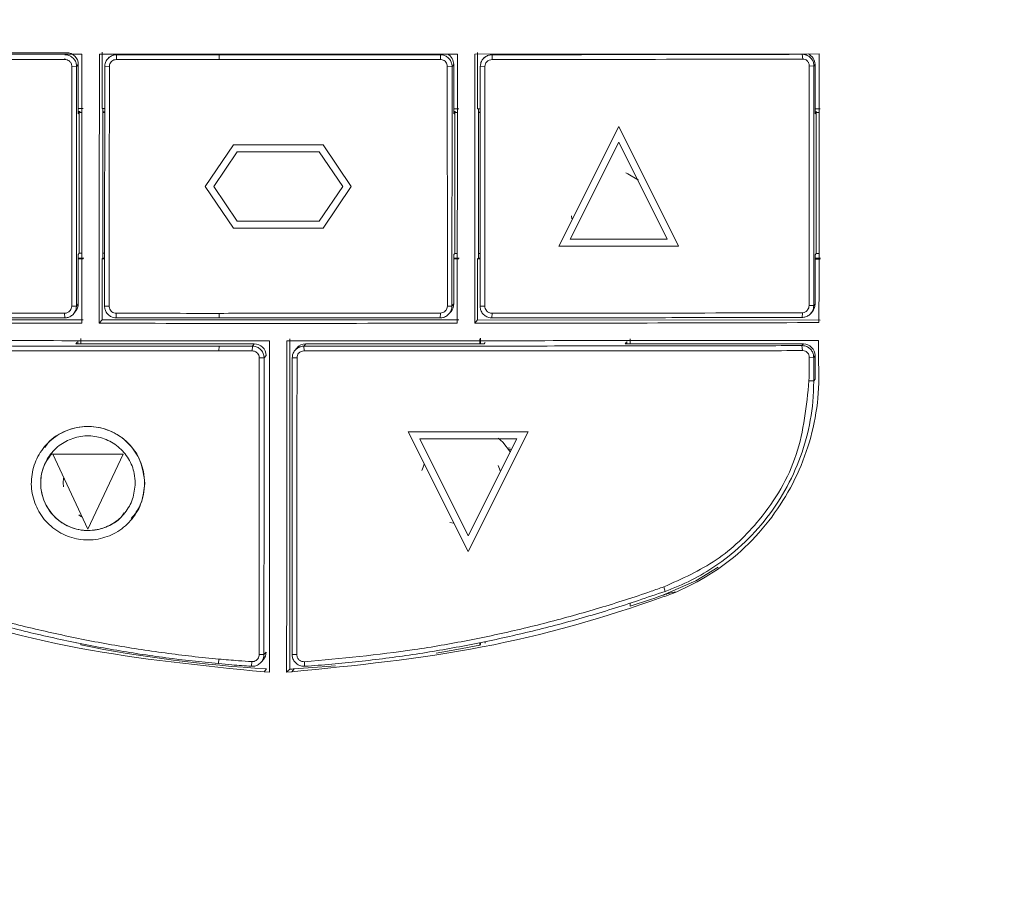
# Model space of a CAD drawing. Header units: millimetres. Extents: x 105 to 1419, y 95 to 961.
# Tile 21 of 43: x 259 to 301, y 627 to 664. Entities that reach past the tile are written whole.
import ezdxf

# ---------------------------------------------------------------- set-up
doc = ezdxf.new("R2010")
doc.units = ezdxf.units.MM
doc.header["$LTSCALE"] = 5

msp = doc.modelspace()

# ---------------------------------------------------------------- linework, layer by layer
at = {"color": 7, "linetype": 'Continuous', "lineweight": 15}
for p, q in [((247.726, 663.035), (260.924, 663.031)), ((277.579, 662.967), (262.324, 662.968)), ((262.438, 663.048), (262.438, 660.649)), ((263.053, 662.944), (263.046, 662.74)), ((267.432, 662.942), (267.429, 662.739)), ((276.862, 662.742), (276.854, 662.943)), ((292.992, 662.983), (278.327, 662.968)), ((278.437, 660.645), (278.437, 663.044)), ((279.056, 662.945), (279.066, 662.742)), ((292.298, 662.76), (292.272, 662.964)), ((260.844, 662.742), (260.846, 662.782)), ((261.424, 662.531), (261.354, 662.444)), ((261.424, 662.531), (261.424, 660.432)), ((262.736, 662.846), (262.665, 662.759)), ((277.423, 662.527), (277.354, 662.443)), ((277.423, 662.527), (277.423, 660.428)), ((278.735, 662.842), (278.668, 662.76)), ((292.821, 662.524), (292.773, 662.464)), ((292.821, 662.524), (292.821, 660.424)), ((261.354, 662.444), (261.151, 662.454)), ((262.75, 662.454), (262.553, 662.443)), ((277.354, 662.443), (277.15, 662.454)), ((278.752, 662.454), (278.555, 662.444)), ((292.773, 662.464), (292.571, 662.476)), ((261.638, 660.649), (261.424, 660.649)), ((261.503, 660.528), (261.424, 660.528)), ((261.424, 660.432), (261.469, 660.487)), ((261.469, 654.487), (261.469, 660.487)), ((261.578, 660.487), (261.469, 660.487)), ((262.438, 660.649), (262.551, 660.649)), ((262.475, 660.649), (262.475, 654.284)), ((262.551, 660.516), (262.475, 660.51)), ((262.551, 660.486), (262.475, 660.486)), ((277.423, 660.645), (277.637, 660.645)), ((277.501, 660.524), (277.423, 660.524)), ((277.423, 660.428), (277.468, 660.483)), ((277.468, 654.484), (277.468, 660.483)), ((277.578, 660.483), (277.468, 660.483)), ((278.437, 660.645), (278.553, 660.645)), ((278.473, 660.645), (278.473, 654.28)), ((278.553, 660.512), (278.473, 660.506)), ((278.553, 660.482), (278.473, 660.483)), ((292.821, 660.641), (293.035, 660.641)), ((292.9, 660.52), (292.821, 660.52)), ((292.821, 660.424), (292.866, 660.479)), ((292.866, 654.48), (292.866, 660.479)), ((292.991, 660.479), (292.866, 660.479)), ((284.454, 659.893), (281.897, 654.785)), ((284.455, 659.894), (284.454, 659.893)), ((287.003, 654.792), (284.454, 659.893)), ((284.455, 659.894), (287.005, 654.794)), ((284.453, 659.221), (282.383, 655.086)), ((282.385, 655.088), (284.455, 659.223)), ((286.517, 655.091), (284.453, 659.221)), ((268.035, 659.109), (266.834, 657.332)), ((268.194, 658.808), (267.196, 657.332)), ((268.196, 658.81), (267.197, 657.334)), ((268.037, 659.11), (268.035, 659.109)), ((271.856, 659.109), (268.035, 659.109)), ((271.857, 659.11), (268.037, 659.11)), ((271.696, 658.808), (268.194, 658.808)), ((272.692, 657.332), (271.696, 658.808)), ((271.857, 659.11), (271.856, 659.109)), ((273.054, 657.332), (271.856, 659.109)), ((273.056, 657.334), (271.857, 659.11)), ((266.834, 657.332), (268.032, 655.556)), ((267.197, 657.334), (267.196, 657.332)), ((267.196, 657.332), (268.192, 655.856)), ((267.197, 657.334), (268.193, 655.858)), ((271.694, 655.856), (272.692, 657.332)), ((271.853, 655.556), (273.054, 657.332)), ((271.854, 655.557), (273.056, 657.334)), ((273.056, 657.334), (273.054, 657.332)), ((268.193, 655.858), (268.192, 655.856)), ((268.192, 655.856), (271.694, 655.856)), ((268.193, 655.858), (271.695, 655.858)), ((282.454, 655.959), (282.436, 656.086)), ((268.032, 655.556), (271.853, 655.556)), ((271.854, 655.557), (271.853, 655.556)), ((286.517, 655.091), (282.383, 655.086)), ((282.385, 655.088), (282.383, 655.086)), ((282.385, 655.088), (286.519, 655.093)), ((287.003, 654.792), (281.897, 654.785)), ((287.005, 654.794), (287.003, 654.792)), ((261.469, 654.487), (261.424, 654.433)), ((261.424, 654.433), (261.424, 652.333)), ((261.424, 654.284), (261.658, 654.284)), ((261.424, 654.25), (261.638, 654.25)), ((261.469, 654.487), (261.575, 654.487)), ((262.438, 654.249), (262.475, 654.284)), ((262.438, 654.249), (262.438, 651.65)), ((262.546, 654.249), (262.438, 654.249)), ((262.475, 654.487), (262.546, 654.487)), ((262.475, 654.284), (262.546, 654.284)), ((277.468, 654.484), (277.423, 654.429)), ((277.423, 654.429), (277.423, 652.329)), ((277.423, 654.28), (277.656, 654.28)), ((277.637, 654.246), (277.423, 654.246)), ((277.468, 654.484), (277.575, 654.484)), ((278.437, 654.246), (278.473, 654.28)), ((278.437, 651.646), (278.437, 654.246)), ((278.548, 654.246), (278.437, 654.246)), ((278.473, 654.483), (278.548, 654.483)), ((278.473, 654.28), (278.548, 654.28)), ((292.866, 654.48), (292.821, 654.425)), ((292.821, 654.425), (292.821, 652.325)), ((292.821, 654.277), (293.054, 654.276)), ((293.035, 654.242), (292.821, 654.242)), ((292.866, 654.48), (292.988, 654.48)), ((261.143, 652.241), (261.345, 652.236)), ((261.233, 651.92), (261.312, 652.018)), ((261.345, 652.236), (261.424, 652.333)), ((262.545, 652.235), (262.742, 652.241)), ((277.153, 652.24), (277.346, 652.234)), ((277.234, 651.919), (277.311, 652.014)), ((277.346, 652.234), (277.423, 652.329)), ((278.547, 652.235), (278.744, 652.241)), ((292.563, 652.262), (292.765, 652.256)), ((292.652, 651.94), (292.709, 652.01)), ((292.765, 652.256), (292.821, 652.325)), ((247.04, 651.654), (261.638, 651.65)), ((260.845, 651.736), (260.836, 651.932)), ((262.315, 651.505), (262.438, 651.65)), ((262.438, 651.65), (277.637, 651.646)), ((263.037, 651.931), (263.044, 651.734)), ((267.423, 651.732), (267.421, 651.929)), ((276.846, 651.734), (276.853, 651.941)), ((278.318, 651.506), (278.437, 651.646)), ((278.437, 651.646), (293.035, 651.643)), ((279.056, 651.932), (279.047, 651.736)), ((292.264, 651.754), (292.286, 651.951)), ((261.538, 650.633), (261.538, 650.85)), ((270.437, 650.848), (270.437, 636.773)), ((278.537, 650.846), (278.537, 650.629)), ((278.565, 650.872), (278.565, 650.629)), ((284.936, 650.627), (284.936, 650.845)), ((292.964, 650.777), (292.964, 649.87)), ((261.369, 650.688), (261.324, 650.633)), ((261.324, 650.633), (268.924, 650.631)), ((261.403, 650.633), (261.403, 650.729)), ((267.422, 650.532), (267.42, 650.328)), ((268.841, 650.331), (268.842, 650.531)), ((268.842, 650.531), (268.924, 650.631)), ((270.735, 650.446), (270.654, 650.346)), ((271.123, 650.631), (271.042, 650.531)), ((271.042, 650.531), (271.043, 650.334)), ((271.123, 650.631), (278.723, 650.629)), ((278.723, 650.629), (278.767, 650.684)), ((284.767, 650.682), (284.722, 650.627)), ((284.722, 650.627), (292.321, 650.626)), ((284.8, 650.627), (284.8, 650.724)), ((292.263, 650.554), (292.321, 650.626)), ((292.289, 650.34), (292.263, 650.554)), ((269.342, 650.031), (269.136, 650.036)), ((269.424, 650.131), (269.342, 650.031)), ((270.746, 650.036), (270.542, 650.031)), ((292.571, 650.059), (292.763, 650.054)), ((292.821, 650.126), (292.763, 650.054)), ((292.821, 649.124), (292.821, 650.126)), ((292.758, 649.052), (292.561, 649.056)), ((292.763, 649.052), (292.821, 649.124)), ((275.488, 646.879), (280.591, 646.882)), ((275.489, 646.881), (275.488, 646.879)), ((275.488, 646.879), (278.037, 641.779)), ((280.593, 646.884), (275.489, 646.881)), ((275.973, 646.579), (280.105, 646.582)), ((275.973, 646.579), (278.038, 642.45)), ((278.039, 642.451), (275.975, 646.581)), ((278.037, 641.779), (280.591, 646.882)), ((278.038, 642.45), (280.105, 646.582)), ((280.593, 646.884), (278.039, 641.78)), ((280.593, 646.884), (280.591, 646.882)), ((279.862, 646.133), (279.761, 646.14)), ((260.34, 645.934), (260.339, 645.932)), ((261.837, 642.73), (260.339, 645.932)), ((263.337, 645.93), (260.339, 645.932)), ((263.339, 645.931), (260.34, 645.934)), ((263.337, 645.93), (261.837, 642.73)), ((263.339, 645.931), (261.838, 642.731)), ((263.339, 645.931), (263.337, 645.93)), ((261.556, 643.259), (261.445, 643.34)), ((263.707, 643.162), (263.708, 643.163)), ((277.407, 642.991), (277.261, 643.025)), ((261.838, 642.731), (261.837, 642.73)), ((278.039, 641.78), (278.037, 641.779)), ((286.427, 640.085), (286.376, 640.276)), ((284.936, 639.454), (284.936, 639.588)), ((261.369, 637.874), (261.369, 637.898)), ((261.388, 637.881), (261.389, 637.893)), ((261.538, 637.8), (261.538, 637.861)), ((278.537, 637.896), (278.537, 637.796)), ((278.565, 637.831), (278.537, 637.796)), ((278.565, 637.902), (278.565, 637.831)), ((278.767, 637.947), (278.767, 637.871)), ((269.136, 637.391), (269.337, 637.391)), ((269.337, 637.391), (269.424, 637.498)), ((270.537, 637.391), (270.735, 637.39)), ((267.414, 637.201), (267.399, 637.005)), ((268.803, 636.892), (268.816, 637.091)), ((269.225, 637.076), (269.312, 637.182)), ((271.059, 637.088), (271.07, 636.907)), ((269.345, 636.656), (269.448, 636.782)), ((269.567, 636.645), (269.345, 636.656)), ((270.524, 636.656), (270.303, 636.645)), ((270.627, 636.782), (270.524, 636.656))]:
    msp.add_line(p, q, dxfattribs=at)
at = {"color": 106, "linetype": 'Continuous', "lineweight": 15}
msp.add_line((279.719, 646.198), (279.821, 646.184), dxfattribs=at)
at = {"color": 7, "linetype": 'Continuous', "lineweight": 15, "flags": 128}
for points in [[(284.751, 657.912), (284.847, 657.876), (285.296, 657.604)], [(279.844, 646.013), (279.51, 646.439), (279.32, 646.609)], [(276.06, 645.23), (276.114, 645.38), (276.17, 645.502)], [(279.318, 645.447), (279.347, 645.38), (279.415, 645.185)], [(260.791, 644.537), (260.783, 644.711), (260.794, 644.914)], [(288.693, 641.116), (287.746, 640.54), (286.334, 639.922)], [(278.537, 637.796), (277.557, 637.61), (276.672, 637.457)], [(272.382, 636.912), (271.622, 636.849), (270.627, 636.782)]]:
    msp.add_lwpolyline(points, dxfattribs=at)
at = {"color": 7, "linetype": 'Continuous', "lineweight": 15}
for centre, radius, start, end in [((260.924, 662.531), 0.5, 0.0047, 89.9836), ((276.923, 662.527), 0.5, 0.0054, 62.8757), ((292.321, 662.524), 0.5, 0.0016, 66.6015), ((260.925, 652.333), 0.5, 320.8931, 359.9993), ((276.923, 652.329), 0.5, 320.8929, 359.9995), ((292.322, 652.325), 0.5, 320.8901, 0.0022), ((268.924, 650.131), 0.5, 0.003, 89.9862), ((271.123, 650.131), 0.5, 89.9824, 140.8898), ((292.321, 650.126), 0.5, 0.004, 89.9853), ((267.203, 694.728), 58.05, 287.78693, 289.24186), ((272.881, 694.683), 58.003, 258.72265, 266.6066), ((268.924, 637.498), 0.5, 320.893, 359.9995), ((270.041, 646.747), 9.982, 272.2777, 273.3668)]:
    msp.add_arc(centre, radius, start, end, dxfattribs=at)
msp.add_ellipse((268.758, 645.189), major_axis=(41.695, 40.273), ratio=0.12496, start_param=4.629069, end_param=4.632283, dxfattribs=at)
for points, knots in [([(209.998, 807.264), (209.998, 767.933), (209.998, 711.296), (209.998, 647.043), (209.998, 621.126), (209.998, 611.516), (209.998, 608.525), (209.998, 605.531), (209.997, 602.531), (210.001, 599.485), (211.248, 596.25), (213.474, 593.286), (215.643, 589.93), (217.859, 586.642), (219.712, 583.839), (221.286, 581.52), (222.564, 579.464), (224.551, 577.275), (227.403, 575.756), (230.357, 575.34), (232.853, 575.42), (235.134, 575.401), (240.531, 575.411), (248.988, 575.402), (260.582, 575.406), (272.191, 575.403), (283.917, 575.41), (295.834, 575.384), (304.768, 575.457), (311.122, 575.359), (314.49, 576.571), (317.076, 578.882), (318.593, 581.354), (319.978, 583.387), (321.273, 585.338), (322.608, 587.335), (323.991, 589.412), (325.451, 591.589), (326.912, 593.822), (328.552, 596.107), (329.885, 598.867), (330.876, 626.155), (329.328, 695.207), (329.738, 763.725), (329.998, 807.264)], [0, 0, 0, 0, 0.210693, 0.303394, 0.344186, 0.349529, 0.354871, 0.360213, 0.365556, 0.370983, 0.376371, 0.383753, 0.390783, 0.397775, 0.404988, 0.40878, 0.412789, 0.417945, 0.424439, 0.429606, 0.433738, 0.437806, 0.441821, 0.462638, 0.483084, 0.503898, 0.524796, 0.545874, 0.567667, 0.572739, 0.579753, 0.586225, 0.590909, 0.595245, 0.599402, 0.603452, 0.60811, 0.612766, 0.617496, 0.622393, 0.627865, 0.633556, 0.767142, 1, 1, 1, 1]), ([(327.454, 806.759), (327.442, 791.642), (327.418, 761.409), (327.431, 716.008), (327.319, 670.569), (327.649, 634.099), (327.193, 611.595), (327.553, 603.21), (327.474, 600.186), (326.452, 597.7), (325.136, 595.778), (322.327, 591.824), (319.143, 587.052), (316.103, 582.123), (313.933, 579.517), (311.611, 578.297), (306.386, 577.875), (295.042, 578.332), (277.459, 578.069), (257.819, 578.18), (242.984, 578.078), (234.555, 578.167), (231.107, 578.067), (229.041, 578.18), (226.857, 579.006), (224.387, 581.198), (222.235, 584.63), (219.564, 588.951), (216.437, 593.315), (213.692, 597.073), (212.297, 601.232), (212.442, 605.362), (212.913, 621.366), (212.443, 649.051), (212.63, 688.204), (212.574, 727.746), (212.571, 767.268), (212.552, 793.595), (212.542, 806.759)], [0, 0, 0, 0, 0.082469, 0.164937, 0.247406, 0.329874, 0.363611, 0.369672, 0.375674, 0.379842, 0.38409, 0.388344, 0.406253, 0.415289, 0.419902, 0.424528, 0.429085, 0.448203, 0.486447, 0.52469, 0.555112, 0.567209, 0.570564, 0.573901, 0.578426, 0.582953, 0.591628, 0.600328, 0.610631, 0.620907, 0.625421, 0.634229, 0.643078, 0.712831, 0.784598, 0.856365, 0.928182, 1, 1, 1, 1]), ([(212.684, 806.77), (212.693, 793.607), (212.711, 767.279), (212.73, 727.754), (212.721, 688.216), (212.78, 649.034), (212.614, 621.424), (212.753, 606.169), (212.652, 602.94), (212.664, 600.491), (213.496, 598.017), (215.034, 595.786), (217.206, 592.703), (219.614, 588.989), (222.033, 585.459), (223.729, 582.766), (225.062, 580.747), (226.937, 579.148), (229.072, 578.313), (231.117, 578.25), (234.553, 578.281), (242.981, 578.263), (257.816, 578.313), (277.459, 578.224), (295.044, 578.48), (306.375, 578.026), (311.569, 578.442), (313.845, 579.639), (315.993, 582.219), (319.013, 587.143), (322.471, 592.169), (325.272, 596.332), (326.52, 598.274), (327.169, 599.878), (327.308, 601.562), (327.264, 603.763), (327.309, 611.623), (327.233, 634.077), (327.274, 670.58), (327.262, 716.009), (327.282, 761.417), (327.301, 791.651), (327.311, 806.77)], [0, 0, 0, 0, 0.071874, 0.14376, 0.215583, 0.287419, 0.357232, 0.366043, 0.370461, 0.37486, 0.379286, 0.38442, 0.389567, 0.399852, 0.408528, 0.412874, 0.417209, 0.421647, 0.426086, 0.429388, 0.432729, 0.444836, 0.475287, 0.513561, 0.551847, 0.570983, 0.575461, 0.579998, 0.584525, 0.593569, 0.611495, 0.617739, 0.620915, 0.624066, 0.627042, 0.630039, 0.636072, 0.669839, 0.75237, 0.834919, 0.91745, 1, 1, 1, 1]), ([(217.672, 569.441), (218.238, 568.751), (219.37, 567.371), (221.413, 566.359), (223.572, 565.87), (225.797, 565.848), (251.927, 566.544), (279.698, 566.243), (308.933, 565.811), (313.999, 565.731), (317.5, 566.048), (319.437, 566.656), (321.769, 568.481), (323.66, 571.046), (325.452, 573.955), (329.53, 580.463), (333.682, 586.731), (337.942, 592.664), (339.177, 594.609), (340.169, 597.662), (340.669, 601.819), (340.614, 607.535), (340.128, 613.26), (339.188, 641.501), (340.441, 705.688), (340.132, 767.941), (339.944, 805.781)], [0, 0, 0, 0, 0.007613, 0.0152242, 0.0190093, 0.0266047, 0.0342304, 0.2440015, 0.2648771, 0.2857322, 0.2874505, 0.2951005, 0.3027508, 0.3125214, 0.3223529, 0.3321867, 0.37862, 0.3869282, 0.3951792, 0.3982411, 0.4144884, 0.4308855, 0.4474514, 0.4639305, 0.6741563, 1, 1, 1, 1]), ([(261.579, 662.969), (261.57, 662.969), (256.687, 662.972), (251.802, 662.976), (246.952, 662.985), (246.945, 662.985)], [0, 0, 0, 0, 0.001844, 0.99845, 1, 1, 1, 1]), ([(261.354, 662.444), (261.349, 662.495), (261.34, 662.601), (261.262, 662.749), (261.14, 662.867), (260.996, 662.934), (260.897, 662.942), (260.854, 662.945)], [0, 0, 0, 0, 0.192778, 0.406451, 0.621916, 0.83741, 1, 1, 1, 1]), ([(261.579, 662.969), (261.578, 661.058), (261.576, 657.237), (261.575, 653.416), (261.574, 651.506)], [0, 0, 0, 0, 0.499996, 1, 1, 1, 1]), ([(262.315, 651.505), (262.316, 653.411), (262.319, 657.232), (262.323, 661.053), (262.324, 662.968)], [0, 0, 0, 0, 0.498813, 1, 1, 1, 1]), ([(263.053, 662.944), (263.003, 662.939), (262.897, 662.93), (262.75, 662.852), (262.632, 662.73), (262.564, 662.586), (262.556, 662.487), (262.553, 662.443)], [0, 0, 0, 0, 0.191568, 0.405493, 0.619773, 0.834436, 1, 1, 1, 1]), ([(263.053, 662.944), (263.249, 662.944), (263.835, 662.943), (264.812, 662.943), (266.076, 662.942), (266.95, 662.942), (267.432, 662.942)], [0, 0, 0, 0, 0.133871, 0.401614, 0.669356, 1, 1, 1, 1]), ([(267.432, 662.942), (267.627, 662.942), (268.603, 662.941), (270.359, 662.941), (272.612, 662.942), (274.778, 662.942), (276.162, 662.943), (276.854, 662.943)], [0, 0, 0, 0, 0.062114, 0.310574, 0.559033, 0.779503, 1, 1, 1, 1]), ([(277.354, 662.443), (277.35, 662.493), (277.341, 662.599), (277.264, 662.747), (277.141, 662.864), (276.997, 662.933), (276.898, 662.94), (276.854, 662.943)], [0, 0, 0, 0, 0.190775, 0.405499, 0.620047, 0.83444, 1, 1, 1, 1]), ([(277.579, 662.967), (277.578, 661.053), (277.577, 657.232), (277.575, 653.412), (277.574, 651.506)], [0, 0, 0, 0, 0.501152, 1, 1, 1, 1]), ([(278.318, 651.506), (278.319, 653.412), (278.322, 657.233), (278.326, 661.053), (278.327, 662.968)], [0, 0, 0, 0, 0.498869, 1, 1, 1, 1]), ([(279.056, 662.945), (279.005, 662.94), (278.899, 662.931), (278.751, 662.853), (278.634, 662.73), (278.566, 662.586), (278.558, 662.487), (278.555, 662.444)], [0, 0, 0, 0, 0.193438, 0.406444, 0.621123, 0.83722, 1, 1, 1, 1]), ([(279.056, 662.945), (279.251, 662.945), (280.228, 662.946), (281.594, 662.947), (283.544, 662.949), (285.104, 662.951), (286.662, 662.954), (288.183, 662.956), (290.053, 662.959), (291.533, 662.962), (292.272, 662.964)], [0, 0, 0, 0, 0.044214, 0.221073, 0.309502, 0.486362, 0.57479, 0.663219, 0.831597, 1, 1, 1, 1]), ([(292.773, 662.464), (292.768, 662.515), (292.759, 662.623), (292.68, 662.77), (292.557, 662.886), (292.414, 662.953), (292.315, 662.96), (292.272, 662.964)], [0, 0, 0, 0, 0.196005, 0.408937, 0.622244, 0.836507, 1, 1, 1, 1]), ([(292.992, 662.983), (292.991, 661.071), (292.989, 657.255), (292.988, 653.438), (292.987, 651.534)], [0, 0, 0, 0, 0.500879, 1, 1, 1, 1]), ([(247.643, 662.761), (250.102, 662.756), (254.494, 662.748), (258.904, 662.744), (260.844, 662.742)], [0, 0, 0, 0, 0.559998, 1, 1, 1, 1]), ([(261.151, 662.454), (261.144, 662.498), (261.131, 662.585), (261.047, 662.679), (260.947, 662.732), (260.878, 662.739), (260.844, 662.742)], [0, 0, 0, 0, 0.279399, 0.558671, 0.779185, 1, 1, 1, 1]), ([(263.046, 662.74), (263.012, 662.737), (262.944, 662.73), (262.855, 662.679), (262.788, 662.604), (262.755, 662.524), (262.752, 662.473), (262.751, 662.454)], [0, 0, 0, 0, 0.221882, 0.443943, 0.662343, 0.876084, 1, 1, 1, 1]), ([(263.046, 662.74), (263.241, 662.74), (263.827, 662.74), (264.804, 662.74), (266.07, 662.739), (266.945, 662.739), (267.429, 662.739)], [0, 0, 0, 0, 0.133724, 0.4011728, 0.6686217, 1, 1, 1, 1]), ([(267.429, 662.739), (267.624, 662.739), (268.6, 662.738), (270.66, 662.738), (273.609, 662.741), (275.778, 662.741), (276.862, 662.742)], [0, 0, 0, 0, 0.062046, 0.310233, 0.655069, 1, 1, 1, 1]), ([(277.149, 662.454), (277.146, 662.487), (277.14, 662.551), (277.09, 662.637), (277.017, 662.702), (276.937, 662.737), (276.883, 662.74), (276.862, 662.742)], [0, 0, 0, 0, 0.2147208, 0.429531, 0.6437646, 0.8575524, 1, 1, 1, 1]), ([(279.066, 662.742), (279.022, 662.737), (278.934, 662.726), (278.831, 662.653), (278.766, 662.557), (278.757, 662.488), (278.752, 662.454)], [0, 0, 0, 0, 0.280348, 0.559661, 0.779775, 1, 1, 1, 1]), ([(279.066, 662.742), (281.541, 662.744), (285.961, 662.748), (290.361, 662.757), (292.298, 662.76)], [0, 0, 0, 0, 0.55999, 1, 1, 1, 1]), ([(292.571, 662.476), (292.566, 662.517), (292.557, 662.599), (292.485, 662.693), (292.394, 662.75), (292.33, 662.757), (292.298, 662.76)], [0, 0, 0, 0, 0.279703, 0.559232, 0.77953, 1, 1, 1, 1]), ([(261.151, 662.454), (261.15, 661.297), (261.148, 659.392), (261.146, 656.736), (261.144, 654.489), (261.143, 652.991), (261.143, 652.241)], [0, 0, 0, 0, 0.34, 0.559999, 0.779999, 1, 1, 1, 1]), ([(261.354, 662.444), (261.353, 662.258), (261.353, 661.329), (261.351, 659.163), (261.348, 655.946), (261.346, 653.473), (261.345, 652.236)], [0, 0, 0, 0, 0.054672, 0.273355, 0.636665, 1, 1, 1, 1]), ([(262.545, 652.235), (262.545, 652.426), (262.546, 653.381), (262.547, 655.56), (262.549, 658.16), (262.551, 660.608), (262.552, 661.832), (262.553, 662.443)], [0, 0, 0, 0, 0.056114, 0.280573, 0.640274, 0.820136, 1, 1, 1, 1]), ([(262.742, 652.241), (262.742, 652.432), (262.742, 653.387), (262.745, 655.567), (262.747, 658.781), (262.749, 661.23), (262.751, 662.454)], [0, 0, 0, 0, 0.056089, 0.280445, 0.640211, 1, 1, 1, 1]), ([(277.149, 662.454), (277.149, 662.259), (277.149, 661.284), (277.149, 659.094), (277.152, 655.885), (277.152, 653.455), (277.152, 652.24)], [0, 0, 0, 0, 0.057328, 0.286638, 0.643307, 1, 1, 1, 1]), ([(277.354, 662.443), (277.354, 662.248), (277.353, 661.273), (277.351, 659.084), (277.348, 655.876), (277.347, 653.448), (277.346, 652.234)], [0, 0, 0, 0, 0.057354, 0.28677, 0.643372, 1, 1, 1, 1]), ([(278.547, 652.235), (278.547, 652.419), (278.548, 653.336), (278.549, 655.497), (278.552, 658.717), (278.554, 661.202), (278.555, 662.444)], [0, 0, 0, 0, 0.053891, 0.269458, 0.634717, 1, 1, 1, 1]), ([(278.744, 652.241), (278.745, 653.399), (278.746, 655.306), (278.748, 657.961), (278.75, 660.208), (278.752, 661.705), (278.752, 662.454)], [0, 0, 0, 0, 0.339999, 0.559999, 0.779999, 1, 1, 1, 1]), ([(292.571, 662.476), (292.569, 660.57), (292.566, 657.166), (292.564, 653.76), (292.563, 652.262)], [0, 0, 0, 0, 0.560001, 1, 1, 1, 1]), ([(292.773, 662.464), (292.773, 662.263), (292.772, 661.259), (292.77, 659.451), (292.768, 657.046), (292.766, 654.648), (292.765, 653.053), (292.765, 652.256)], [0, 0, 0, 0, 0.059057, 0.295287, 0.531516, 0.765754, 1, 1, 1, 1]), ([(260.836, 651.932), (260.881, 651.938), (260.972, 651.95), (261.072, 652.033), (261.132, 652.135), (261.139, 652.206), (261.143, 652.241)], [0, 0, 0, 0, 0.279644, 0.559263, 0.779627, 1, 1, 1, 1]), ([(260.845, 651.736), (260.894, 651.74), (260.998, 651.749), (261.144, 651.824), (261.263, 651.945), (261.334, 652.09), (261.342, 652.191), (261.345, 652.236)], [0, 0, 0, 0, 0.184515, 0.3990263, 0.6134648, 0.827983, 1, 1, 1, 1]), ([(262.545, 652.235), (262.549, 652.185), (262.558, 652.08), (262.635, 651.932), (262.757, 651.814), (262.901, 651.745), (263.001, 651.738), (263.044, 651.734)], [0, 0, 0, 0, 0.189402, 0.403725, 0.618615, 0.833745, 1, 1, 1, 1]), ([(263.037, 651.931), (263.005, 651.934), (262.941, 651.941), (262.856, 651.991), (262.789, 652.065), (262.749, 652.152), (262.744, 652.214), (262.742, 652.241)], [0, 0, 0, 0, 0.202405, 0.404682, 0.611178, 0.828122, 1, 1, 1, 1]), ([(276.846, 651.734), (276.896, 651.739), (277.002, 651.748), (277.149, 651.825), (277.267, 651.948), (277.335, 652.092), (277.343, 652.191), (277.346, 652.234)], [0, 0, 0, 0, 0.191246, 0.405918, 0.620723, 0.835544, 1, 1, 1, 1]), ([(276.853, 651.941), (276.887, 651.945), (276.955, 651.952), (277.045, 652.004), (277.113, 652.081), (277.147, 652.165), (277.151, 652.219), (277.152, 652.24)], [0, 0, 0, 0, 0.2169924, 0.4337529, 0.6523186, 0.863793, 1, 1, 1, 1]), ([(278.547, 652.235), (278.551, 652.187), (278.56, 652.083), (278.634, 651.937), (278.755, 651.818), (278.9, 651.747), (279.002, 651.739), (279.047, 651.736)], [0, 0, 0, 0, 0.18357, 0.398033, 0.612325, 0.826741, 1, 1, 1, 1]), ([(279.056, 651.932), (279.01, 651.938), (278.919, 651.949), (278.817, 652.031), (278.755, 652.133), (278.748, 652.205), (278.744, 652.241)], [0, 0, 0, 0, 0.279736, 0.55937, 0.779679, 1, 1, 1, 1]), ([(292.264, 651.754), (292.315, 651.759), (292.423, 651.769), (292.572, 651.849), (292.689, 651.974), (292.755, 652.118), (292.762, 652.215), (292.765, 652.256)], [0, 0, 0, 0, 0.197939, 0.412004, 0.629589, 0.845881, 1, 1, 1, 1]), ([(292.286, 651.951), (292.329, 651.959), (292.414, 651.974), (292.503, 652.061), (292.554, 652.16), (292.56, 652.228), (292.563, 652.262)], [0, 0, 0, 0, 0.27973, 0.558634, 0.778862, 1, 1, 1, 1]), ([(260.836, 651.932), (258.367, 651.935), (253.958, 651.939), (249.568, 651.948), (247.637, 651.951)], [0, 0, 0, 0, 0.5599908, 1, 1, 1, 1]), ([(260.845, 651.736), (260.661, 651.736), (259.74, 651.737), (258.451, 651.738), (256.61, 651.74), (255.139, 651.742), (253.301, 651.745), (251.831, 651.747), (250.279, 651.75), (249.011, 651.752), (248.11, 651.754), (247.659, 651.755)], [0, 0, 0, 0, 0.041811, 0.209059, 0.292682, 0.459929, 0.543552, 0.7108, 0.794423, 0.897209, 1, 1, 1, 1]), ([(267.421, 651.929), (267.236, 651.929), (266.315, 651.929), (264.853, 651.929), (263.577, 651.931), (263.037, 651.931)], [0, 0, 0, 0, 0.12611, 0.630556, 1, 1, 1, 1]), ([(267.423, 651.732), (267.239, 651.732), (266.317, 651.733), (264.858, 651.733), (263.583, 651.734), (263.044, 651.734)], [0, 0, 0, 0, 0.126235, 0.631181, 1, 1, 1, 1]), ([(276.853, 651.941), (276.659, 651.941), (275.691, 651.939), (273.636, 651.936), (270.685, 651.931), (268.509, 651.929), (267.421, 651.929)], [0, 0, 0, 0, 0.0615919, 0.3079633, 0.6539308, 1, 1, 1, 1]), ([(276.846, 651.734), (276.652, 651.734), (275.684, 651.733), (273.942, 651.733), (270.994, 651.732), (268.821, 651.732), (267.423, 651.732)], [0, 0, 0, 0, 0.061655, 0.308279, 0.554903, 1, 1, 1, 1]), ([(292.264, 651.754), (292.217, 651.754), (292.125, 651.754), (291.848, 651.753), (290.88, 651.752), (289.587, 651.749), (287.738, 651.746), (286.258, 651.744), (284.406, 651.741), (282.923, 651.739), (281.412, 651.738), (280.244, 651.737), (279.446, 651.736), (279.047, 651.736)], [0, 0, 0, 0, 0.010505, 0.021009, 0.063026, 0.231098, 0.315132, 0.483203, 0.567237, 0.735308, 0.819342, 0.909669, 1, 1, 1, 1]), ([(292.286, 651.951), (289.822, 651.946), (285.421, 651.938), (281.001, 651.934), (279.056, 651.932)], [0, 0, 0, 0, 0.559997, 1, 1, 1, 1]), ([(261.574, 651.506), (259.128, 651.508), (254.236, 651.514), (249.369, 651.525), (246.935, 651.531)], [0, 0, 0, 0, 0.500152, 1, 1, 1, 1]), ([(277.574, 651.506), (275.031, 651.504), (269.945, 651.5), (264.858, 651.503), (262.315, 651.505)], [0, 0, 0, 0, 0.49997, 1, 1, 1, 1]), ([(292.987, 651.534), (290.549, 651.528), (285.671, 651.515), (280.77, 651.509), (278.318, 651.506)], [0, 0, 0, 0, 0.499787, 1, 1, 1, 1]), ([(246.935, 650.78), (250.701, 650.775), (258.226, 650.764), (265.793, 650.762), (269.572, 650.761)], [0, 0, 0, 0, 0.500554, 1, 1, 1, 1]), ([(269.572, 650.761), (269.571, 648.404), (269.569, 643.698), (269.568, 638.993), (269.567, 636.645)], [0, 0, 0, 0, 0.501011, 1, 1, 1, 1]), ([(270.303, 636.645), (270.304, 638.993), (270.307, 643.698), (270.311, 648.404), (270.313, 650.761)], [0, 0, 0, 0, 0.498993, 1, 1, 1, 1]), ([(270.313, 650.761), (274.098, 650.761), (281.67, 650.763), (289.199, 650.772), (292.964, 650.777)], [0, 0, 0, 0, 0.499998, 1, 1, 1, 1]), ([(247.634, 650.35), (247.826, 650.35), (248.784, 650.349), (252.814, 650.342), (259.216, 650.331), (264.862, 650.329), (267.42, 650.328)], [0, 0, 0, 0, 0.0291902, 0.1459514, 0.6131291, 1, 1, 1, 1]), ([(247.659, 650.554), (247.85, 650.554), (248.809, 650.552), (250.536, 650.548), (253.609, 650.543), (256.688, 650.539), (259.771, 650.536), (262.085, 650.534), (264.635, 650.532), (266.415, 650.532), (267.422, 650.532)], [0, 0, 0, 0, 0.029221, 0.146103, 0.262985, 0.496764, 0.613646, 0.730529, 0.847411, 1, 1, 1, 1]), ([(267.42, 650.328), (267.612, 650.328), (267.945, 650.328), (268.419, 650.33), (268.7, 650.33), (268.841, 650.33)], [0, 0, 0, 0, 0.40643, 0.703214, 1, 1, 1, 1]), ([(267.422, 650.532), (267.615, 650.531), (267.948, 650.531), (268.421, 650.531), (268.702, 650.531), (268.842, 650.531)], [0, 0, 0, 0, 0.406863, 0.70343, 1, 1, 1, 1]), ([(268.841, 650.33), (268.874, 650.327), (268.941, 650.32), (269.029, 650.269), (269.095, 650.194), (269.13, 650.112), (269.134, 650.058), (269.135, 650.036)], [0, 0, 0, 0, 0.215676, 0.431294, 0.647273, 0.85783, 1, 1, 1, 1]), ([(269.342, 650.031), (269.338, 650.081), (269.328, 650.188), (269.251, 650.335), (269.128, 650.453), (268.984, 650.52), (268.885, 650.528), (268.842, 650.531)], [0, 0, 0, 0, 0.192168, 0.406937, 0.621496, 0.836172, 1, 1, 1, 1]), ([(271.042, 650.531), (270.992, 650.527), (270.886, 650.517), (270.739, 650.44), (270.621, 650.317), (270.553, 650.173), (270.546, 650.074), (270.542, 650.031)], [0, 0, 0, 0, 0.1914391, 0.4060359, 0.620692, 0.8354106, 1, 1, 1, 1]), ([(271.043, 650.334), (271, 650.328), (270.912, 650.317), (270.814, 650.237), (270.757, 650.139), (270.749, 650.07), (270.746, 650.036)], [0, 0, 0, 0, 0.2795105, 0.5593264, 0.7797566, 1, 1, 1, 1]), ([(271.042, 650.531), (271.246, 650.531), (272.263, 650.531), (274.906, 650.532), (278.159, 650.534), (281.408, 650.537), (283.844, 650.54), (286.276, 650.543), (289.084, 650.548), (291.078, 650.551), (292.263, 650.554)], [0, 0, 0, 0, 0.028681, 0.143407, 0.372874, 0.4876, 0.602326, 0.717052, 0.831778, 1, 1, 1, 1]), ([(271.043, 650.334), (271.247, 650.334), (272.264, 650.334), (274.907, 650.333), (278.16, 650.332), (281.41, 650.332), (283.845, 650.332), (286.278, 650.332), (289.094, 650.335), (291.096, 650.338), (292.289, 650.34)], [0, 0, 0, 0, 0.028649, 0.143246, 0.372454, 0.487051, 0.601648, 0.716245, 0.830842, 1, 1, 1, 1]), ([(292.763, 650.054), (292.759, 650.106), (292.749, 650.214), (292.669, 650.362), (292.546, 650.478), (292.403, 650.544), (292.305, 650.551), (292.263, 650.554)], [0, 0, 0, 0, 0.197711, 0.411561, 0.625334, 0.839867, 1, 1, 1, 1]), ([(292.289, 650.34), (292.33, 650.335), (292.412, 650.324), (292.505, 650.25), (292.561, 650.157), (292.568, 650.092), (292.571, 650.059)], [0, 0, 0, 0, 0.279755, 0.559212, 0.779847, 1, 1, 1, 1]), ([(269.135, 650.036), (269.135, 649.843), (269.136, 648.88), (269.135, 646.29), (269.136, 642.268), (269.136, 639.016), (269.136, 637.391)], [0, 0, 0, 0, 0.045738, 0.2286909, 0.6143228, 1, 1, 1, 1]), ([(269.342, 650.031), (269.342, 649.838), (269.341, 648.874), (269.341, 647.525), (269.34, 645.983), (269.339, 644.441), (269.339, 642.898), (269.338, 641.081), (269.338, 639.373), (269.337, 638.052), (269.337, 637.391)], [0, 0, 0, 0, 0.045759, 0.228793, 0.32031, 0.411827, 0.594862, 0.686379, 0.843188, 1, 1, 1, 1]), ([(270.537, 637.391), (270.537, 637.584), (270.538, 638.548), (270.538, 639.897), (270.538, 641.439), (270.539, 642.981), (270.54, 644.523), (270.54, 646.341), (270.541, 648.048), (270.542, 649.37), (270.542, 650.031)], [0, 0, 0, 0, 0.045747, 0.228736, 0.320231, 0.411725, 0.594715, 0.686209, 0.843103, 1, 1, 1, 1]), ([(270.735, 637.39), (270.737, 639.751), (270.74, 643.967), (270.744, 648.181), (270.746, 650.036)], [0, 0, 0, 0, 0.559997, 1, 1, 1, 1]), ([(292.561, 649.056), (292.563, 649.244), (292.567, 649.578), (292.57, 649.912), (292.571, 650.059)], [0, 0, 0, 0, 0.560001, 1, 1, 1, 1]), ([(292.763, 650.054), (292.763, 649.953), (292.763, 649.751), (292.763, 649.417), (292.763, 649.184), (292.763, 649.052)], [0, 0, 0, 0, 0.30254, 0.605083, 1, 1, 1, 1]), ([(292.964, 649.87), (292.971, 649.706), (293.027, 648.417), (292.626, 645.978), (290.981, 642.954), (288.886, 641.019), (287.394, 640.286), (286.931, 640.058)], [0, 0, 0, 0, 0.040209, 0.315992, 0.591696, 0.873089, 1, 1, 1, 1]), ([(292.561, 649.056), (292.454, 647.986), (292.24, 645.844), (290.683, 643.227), (288.682, 641.307), (287.145, 640.62), (286.376, 640.276)], [0, 0, 0, 0, 0.2796883, 0.5594722, 0.7797255, 1, 1, 1, 1]), ([(286.427, 640.085), (286.615, 640.156), (287.565, 640.515), (288.909, 641.321), (290.289, 642.593), (291.265, 643.853), (292.269, 645.725), (292.728, 647.533), (292.758, 648.824), (292.763, 649.052)], [0, 0, 0, 0, 0.051918, 0.261194, 0.397348, 0.533274, 0.668742, 0.941579, 1, 1, 1, 1]), ([(264.253, 644.691), (264.225, 644.418), (264.169, 643.874), (263.752, 643.145), (263.135, 642.601), (262.367, 642.288), (261.545, 642.246), (260.751, 642.486), (260.081, 642.965), (259.612, 643.649), (259.387, 644.447), (259.448, 645.27), (259.774, 646.033), (260.33, 646.641), (261.063, 647.027), (261.876, 647.158), (262.688, 647), (263.408, 646.591), (263.942, 645.962), (264.214, 645.292), (264.242, 644.858), (264.253, 644.691)], [0, 0, 0, 0, 0.053865, 0.107684, 0.162009, 0.214504, 0.269567, 0.322114, 0.376545, 0.430101, 0.483746, 0.538118, 0.590665, 0.645707, 0.698147, 0.752582, 0.805969, 0.859612, 0.913985, 0.966853, 1, 1, 1, 1]), ([(264.254, 644.692), (264.217, 645.009), (264.142, 645.642), (263.587, 646.449), (262.788, 646.981), (261.834, 647.179), (260.906, 646.97), (260.248, 646.61), (260.042, 646.275), (260.001, 646.208)], [0, 0, 0, 0, 0.160571, 0.32027, 0.479912, 0.640303, 0.800692, 0.960235, 1, 1, 1, 1]), ([(263.853, 644.691), (263.83, 644.464), (263.783, 644.009), (263.435, 643.401), (262.92, 642.948), (262.279, 642.686), (261.594, 642.651), (260.931, 642.851), (260.371, 643.251), (259.981, 643.822), (259.793, 644.487), (259.844, 645.174), (260.116, 645.811), (260.579, 646.318), (261.191, 646.641), (261.869, 646.749), (262.547, 646.618), (263.148, 646.276), (263.593, 645.752), (263.821, 645.192), (263.844, 644.83), (263.853, 644.691)], [0, 0, 0, 0, 0.053862, 0.107678, 0.162001, 0.214495, 0.269561, 0.322113, 0.376547, 0.430099, 0.483738, 0.538112, 0.590664, 0.645711, 0.69815, 0.752581, 0.805966, 0.85961, 0.913986, 0.966858, 1, 1, 1, 1]), ([(263.374, 643.433), (263.339, 643.376), (263.166, 643.094), (262.615, 642.794), (261.842, 642.62), (261.048, 642.786), (260.376, 643.23), (259.93, 643.906), (259.775, 644.691), (259.902, 645.432), (260.184, 645.8), (260.305, 645.957)], [0, 0, 0, 0, 0.031877, 0.156712, 0.281538, 0.406151, 0.531462, 0.656772, 0.781413, 0.906268, 1, 1, 1, 1]), ([(263.679, 643.183), (263.826, 643.37), (264.172, 643.809), (264.224, 644.37), (264.254, 644.692)], [0, 0, 0, 0, 0.42524, 1, 1, 1, 1]), ([(267.414, 637.201), (267.223, 637.219), (266.266, 637.311), (264.549, 637.525), (262.652, 637.837), (260.767, 638.208), (259.268, 638.549), (257.433, 639.026), (255.632, 639.547), (254.224, 640.032), (253.519, 640.275)], [0, 0, 0, 0, 0.040367, 0.201868, 0.363368, 0.444105, 0.605605, 0.686341, 0.843041, 1, 1, 1, 1]), ([(286.376, 640.276), (286.195, 640.213), (285.288, 639.893), (283.639, 639.363), (281.413, 638.743), (279.538, 638.3), (277.649, 637.916), (274.961, 637.443), (272.625, 637.231), (271.059, 637.088)], [0, 0, 0, 0, 0.036828, 0.184167, 0.331507, 0.478848, 0.552506, 0.699847, 1, 1, 1, 1]), ([(269.345, 636.656), (266.704, 636.918), (261.365, 637.448), (255.917, 638.989), (253.119, 640.002), (252.856, 640.098)], [0, 0, 0, 0, 0.469995, 0.950113, 1, 1, 1, 1]), ([(253.469, 640.085), (253.65, 640.021), (254.553, 639.702), (256.197, 639.172), (258.045, 638.656), (259.909, 638.196), (261.412, 637.872), (263.285, 637.529), (265.152, 637.239), (266.65, 637.083), (267.399, 637.005)], [0, 0, 0, 0, 0.040269, 0.201374, 0.36248, 0.44302, 0.604127, 0.684667, 0.8422, 1, 1, 1, 1]), ([(286.931, 640.058), (286.733, 639.987), (284.033, 639.014), (278.621, 637.467), (273.242, 636.928), (270.524, 636.656)], [0, 0, 0, 0, 0.037647, 0.513708, 1, 1, 1, 1]), ([(271.071, 636.892), (271.264, 636.906), (272.226, 636.974), (273.954, 637.146), (276.247, 637.465), (278.524, 637.877), (280.405, 638.296), (282.291, 638.777), (284.183, 639.316), (285.678, 639.828), (286.427, 640.085)], [0, 0, 0, 0, 0.036735, 0.183707, 0.330679, 0.477651, 0.624622, 0.698096, 0.848911, 1, 1, 1, 1]), ([(286.931, 640.058), (286.864, 640.054), (286.787, 640.049), (286.554, 639.991), (286.471, 639.966), (286.435, 639.955), (286.4, 639.944), (286.375, 639.936), (286.359, 639.93), (286.344, 639.925), (286.336, 639.923), (286.334, 639.922)], [0, 0, 0, 0, 0.789392, 0.927007, 0.951365, 0.97575, 0.987967, 0.992061, 0.99618, 0.99868, 1, 1, 1, 1]), ([(268.803, 636.892), (268.852, 636.893), (268.958, 636.895), (269.11, 636.961), (269.236, 637.075), (269.321, 637.224), (269.332, 637.336), (269.337, 637.391)], [0, 0, 0, 0, 0.17947, 0.385322, 0.591184, 0.797053, 1, 1, 1, 1]), ([(268.816, 637.091), (268.85, 637.092), (268.917, 637.095), (269.011, 637.14), (269.083, 637.212), (269.128, 637.299), (269.134, 637.362), (269.136, 637.391)], [0, 0, 0, 0, 0.206116, 0.412267, 0.618179, 0.824117, 1, 1, 1, 1]), ([(270.537, 637.391), (270.542, 637.343), (270.55, 637.238), (270.626, 637.091), (270.748, 636.973), (270.903, 636.897), (271.015, 636.894), (271.071, 636.892)], [0, 0, 0, 0, 0.178375, 0.384233, 0.590064, 0.7959, 1, 1, 1, 1]), ([(270.735, 637.39), (270.742, 637.344), (270.754, 637.251), (270.842, 637.15), (270.949, 637.092), (271.022, 637.09), (271.059, 637.088)], [0, 0, 0, 0, 0.2795, 0.559058, 0.77951, 1, 1, 1, 1]), ([(267.399, 637.005), (267.589, 636.988), (267.918, 636.959), (268.386, 636.922), (268.664, 636.902), (268.803, 636.892)], [0, 0, 0, 0, 0.406097, 0.70304, 1, 1, 1, 1]), ([(268.816, 637.091), (268.625, 637.105), (268.297, 637.127), (267.829, 637.164), (267.553, 637.188), (267.414, 637.201)], [0, 0, 0, 0, 0.4070758, 0.7035269, 1, 1, 1, 1])]:
    msp.add_open_spline(points, degree=3, knots=knots, dxfattribs=at)

doc.saveas('drawing.dxf')
